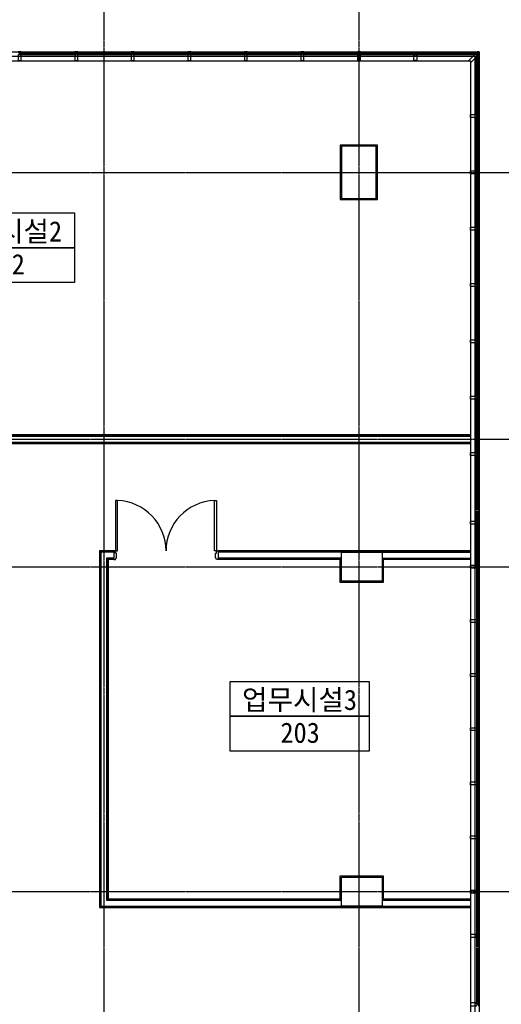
# Model space of a CAD drawing. Header units: millimetres. Extents: x 3445018 to 4174071, y -6064565 to -5122887.
# Tile 187 of 192: x 3887984 to 3896291, y -5236456 to -5219481. Entities that reach past the tile are written whole.
import ezdxf
from ezdxf.enums import TextEntityAlignment as Align

# ---------------------------------------------------------------- set-up
doc = ezdxf.new("R2010")
doc.units = ezdxf.units.MM
doc.header["$MEASUREMENT"] = 0
doc.linetypes.add('CEN', pattern=[66, 60, -2, 2, -2])
for name, color, linetype in [('CEN', 13, 'CEN'), ('DO', 7, 'CONTINUOUS'), ('door', 4, 'CONTINUOUS'), ('FIN', 6, 'CONTINUOUS'), ('RBO', 1, 'CONTINUOUS'), ('TE2', 2, 'CONTINUOUS'), ('WA1', 2, 'CONTINUOUS'), ('WA3', 7, 'CONTINUOUS'), ('WIN1', 4, 'CONTINUOUS'), ('WIN2', 9, 'CONTINUOUS')]:
    doc.layers.add(name, color=color, linetype=linetype)
doc.styles.add('돋움체', font='txt')

# ---------------------------------------------------------------- blocks, each defined once
blk = doc.blocks.new('D_1800(148)')
at = {"layer": 'DO'}
for points in [[(105219, -2071763), (105219, -2071831), (105204, -2071831), (105204, -2071871), (105174, -2071871), (105174, -2071723), (105204, -2071723), (105219, -2071763)], [(106929, -2071763), (106929, -2071831), (106944, -2071831), (106944, -2071871), (106974, -2071871), (106974, -2071723), (106944, -2071723), (106929, -2071763)]]:
    blk.add_lwpolyline(points, dxfattribs=at)
for points in [[(105204, -2071871), (105239, -2071871), (105239, -2072741), (105204, -2072741)], [(106944, -2071871), (106909, -2071871), (106909, -2072741), (106944, -2072741)]]:
    blk.add_lwpolyline(points, close=True, dxfattribs=at)
for centre, start, end in [((105204, -2071871), 272.3056, 0), ((106944, -2071871), 180, 267.6944)]:
    blk.add_arc(centre, 870, start, end, dxfattribs=at)
blk = doc.blocks.new('CW-1')
at = {"layer": 'door'}
for points in [[(704860, -1026992), (704879, -1026992), (704879, -1026980), (704829, -1026980), (704829, -1026992), (704848, -1026992)], [(704848, -1027028), (704829, -1027028), (704829, -1027130), (704879, -1027130), (704879, -1027028), (704860, -1027028)], [(704848, -1026992), (704848, -1027028)], [(704860, -1026992), (704860, -1027028)]]:
    blk.add_lwpolyline(points, dxfattribs=at)

msp = doc.modelspace()

# ---------------------------------------------------------------- linework, layer by layer
at = {"layer": 'CEN'}
for p, q in [((3889434.289, -5205977.477), (3889434.289, -5250325.917)), ((3893834.289, -5205977.477), (3893834.289, -5250325.917)), ((3853298.874, -5222112.953), (3904157.54, -5222112.953)), ((3853298.874, -5226712.953), (3904157.54, -5226712.953)), ((3853298.874, -5228912.953), (3904157.54, -5228912.953)), ((3853298.874, -5234512.953), (3904157.54, -5234512.953))]:
    msp.add_line(p, q, dxfattribs=at)
at = {"layer": 'FIN', "ltscale": 1000}
for p, q in [((3886034.289, -5226774.953), (3895759.289, -5226774.953)), ((3886034.289, -5226786.953), (3895759.289, -5226786.953))]:
    msp.add_line(p, q, dxfattribs=at)
msp.add_lwpolyline([(3893514.289, -5222582.953), (3894154.289, -5222582.953), (3894154.289, -5221642.953), (3893514.289, -5221642.953)], close=True, dxfattribs=at)
for points in [[(3895759.289, -5226638.953), (3886034.289, -5226638.953)], [(3895759.289, -5226650.953), (3886034.289, -5226650.953)], [(3889608.289, -5228638.953), (3889360.289, -5228638.953), (3889360.289, -5234786.953), (3895759.289, -5234786.953)], [(3889608.289, -5228650.953), (3889372.289, -5228650.953), (3889372.289, -5234774.953), (3895759.289, -5234774.953)], [(3889608.289, -5228774.953), (3889496.289, -5228774.953), (3889496.289, -5234650.953), (3893534.289, -5234650.953)], [(3895759.289, -5228638.953), (3891408.289, -5228638.953)], [(3895759.289, -5228650.953), (3891408.289, -5228650.953)], [(3893534.289, -5228774.953), (3891408.289, -5228774.953)], [(3895759.289, -5228774.953), (3894234.289, -5228774.953)], [(3889608.289, -5228786.953), (3889508.289, -5228786.953), (3889508.289, -5234638.953), (3893534.289, -5234638.953)], [(3893534.289, -5228786.953), (3891408.289, -5228786.953)], [(3894254.289, -5228786.953), (3894254.289, -5229182.953), (3893514.289, -5229182.953), (3893514.289, -5228786.953)], [(3895759.289, -5228786.953), (3894234.289, -5228786.953)], [(3893514.289, -5234638.953), (3893514.289, -5234242.953), (3894254.289, -5234242.953), (3894254.289, -5234638.953)], [(3894234.289, -5234638.953), (3895759.289, -5234638.953)], [(3894234.289, -5234650.953), (3895759.289, -5234650.953)]]:
    msp.add_lwpolyline(points, dxfattribs=at)
at = {"layer": 'RBO'}
for points in [[(3886528.325, -5223413.453), (3886528.325, -5222813.453), (3888928.325, -5222813.453), (3888928.325, -5223413.453)], [(3886528.325, -5224013.453), (3886528.325, -5223413.453), (3888928.325, -5223413.453), (3888928.325, -5224013.453)], [(3891614.801, -5231489.375), (3891614.801, -5230889.375), (3894014.801, -5230889.375), (3894014.801, -5231489.375)], [(3891614.801, -5232089.375), (3891614.801, -5231489.375), (3894014.801, -5231489.375), (3894014.801, -5232089.375)]]:
    msp.add_lwpolyline(points, close=True, dxfattribs=at)
at = {"layer": 'WA1'}
for points in [[(3893534.289, -5222562.953), (3894134.289, -5222562.953), (3894134.289, -5221662.953), (3893534.289, -5221662.953)], [(3894234.289, -5228662.953), (3894234.289, -5229162.953), (3893534.289, -5229162.953), (3893534.289, -5228662.953)], [(3894234.289, -5234262.953), (3894234.289, -5234762.953), (3893534.289, -5234762.953), (3893534.289, -5234262.953)]]:
    msp.add_lwpolyline(points, close=True, dxfattribs=at)
at = {"layer": 'WA3', "ltscale": 1000}
for p, q in [((3886034.289, -5226662.953), (3895759.289, -5226662.953)), ((3886034.289, -5226762.953), (3895759.289, -5226762.953)), ((3894234.289, -5228662.953), (3895759.289, -5228662.953)), ((3894234.289, -5228762.953), (3895759.289, -5228762.953)), ((3894234.289, -5234662.953), (3895759.289, -5234662.953)), ((3894234.289, -5234762.953), (3895759.289, -5234762.953))]:
    msp.add_line(p, q, dxfattribs=at)
for points in [[(3889608.289, -5228662.953), (3889384.289, -5228662.953), (3889384.289, -5234762.953), (3893534.289, -5234762.953)], [(3889608.289, -5228762.953), (3889484.289, -5228762.953), (3889484.289, -5234662.953), (3893534.289, -5234662.953)], [(3893534.289, -5228662.953), (3891408.289, -5228662.953)], [(3893534.289, -5228762.953), (3891408.289, -5228762.953)]]:
    msp.add_lwpolyline(points, dxfattribs=at)
at = {"layer": 'WIN1', "ltscale": 1000}
for p, q in [((3887990.289, -5220049.953), (3888953.289, -5220049.953)), ((3888953.289, -5220067.953), (3887990.289, -5220067.953)), ((3888953.289, -5220085.953), (3887990.289, -5220085.953)), ((3888965.289, -5220049.953), (3889928.289, -5220049.953)), ((3889928.289, -5220067.953), (3888965.289, -5220067.953)), ((3889928.289, -5220085.953), (3888965.289, -5220085.953)), ((3889940.289, -5220049.953), (3890903.289, -5220049.953)), ((3890903.289, -5220067.953), (3889940.289, -5220067.953)), ((3890903.289, -5220085.953), (3889940.289, -5220085.953)), ((3890915.289, -5220049.953), (3891878.289, -5220049.953)), ((3891878.289, -5220067.953), (3890915.289, -5220067.953)), ((3891878.289, -5220085.953), (3890915.289, -5220085.953)), ((3891890.289, -5220049.953), (3892853.289, -5220049.953)), ((3892853.289, -5220067.953), (3891890.289, -5220067.953)), ((3892853.289, -5220085.953), (3891890.289, -5220085.953)), ((3892865.289, -5220049.953), (3893828.289, -5220049.953)), ((3893828.289, -5220067.953), (3892865.289, -5220067.953)), ((3893828.289, -5220085.953), (3892865.289, -5220085.953)), ((3893840.289, -5220049.953), (3894803.289, -5220049.953)), ((3894803.289, -5220067.953), (3893840.289, -5220067.953)), ((3894803.289, -5220085.953), (3893840.289, -5220085.953)), ((3894815.289, -5220049.953), (3895888.804, -5220049.953)), ((3895870.804, -5220067.953), (3894815.289, -5220067.953)), ((3895852.804, -5220085.953), (3894815.289, -5220085.953)), ((3895861.287, -5221135.524), (3895861.29, -5220121.308)), ((3895879.287, -5221135.524), (3895879.29, -5220076.438)), ((3895897.29, -5220085.308), (3895897.287, -5221135.524)), ((3895861.287, -5222106.953), (3895861.289, -5221147.524)), ((3895879.287, -5222106.953), (3895879.289, -5221147.524)), ((3895897.289, -5221147.524), (3895897.287, -5222106.953)), ((3895861.287, -5223078.381), (3895861.289, -5222118.953)), ((3895879.287, -5223078.381), (3895879.289, -5222118.953)), ((3895897.289, -5222118.953), (3895897.287, -5223078.381)), ((3895861.287, -5224049.81), (3895861.289, -5223090.381)), ((3895879.287, -5224049.81), (3895879.289, -5223090.381)), ((3895897.289, -5223090.381), (3895897.287, -5224049.81)), ((3895861.287, -5225021.238), (3895861.289, -5224061.81)), ((3895879.287, -5225021.238), (3895879.289, -5224061.81)), ((3895897.289, -5224061.81), (3895897.287, -5225021.239)), ((3895861.287, -5225992.667), (3895861.289, -5225033.238)), ((3895879.287, -5225992.667), (3895879.289, -5225033.238)), ((3895897.289, -5225033.239), (3895897.287, -5225992.667)), ((3895861.287, -5226964.096), (3895861.289, -5226004.667)), ((3895879.287, -5226964.096), (3895879.289, -5226004.667)), ((3895897.289, -5226004.667), (3895897.287, -5226964.096)), ((3895861.287, -5227935.524), (3895861.289, -5226976.096)), ((3895879.287, -5227935.524), (3895879.289, -5226976.096)), ((3895897.289, -5226976.096), (3895897.287, -5227935.524)), ((3895861.287, -5228906.953), (3895861.289, -5227947.524)), ((3895879.287, -5228906.953), (3895879.289, -5227947.524)), ((3895897.289, -5227947.524), (3895897.287, -5228906.953)), ((3895861.289, -5228918.953), (3895861.289, -5229840.286)), ((3895879.289, -5228918.953), (3895879.289, -5229840.286)), ((3895897.289, -5229840.286), (3895897.289, -5228918.953)), ((3895861.289, -5229852.286), (3895861.289, -5230773.62)), ((3895879.289, -5229852.286), (3895879.289, -5230773.62)), ((3895897.289, -5230773.619), (3895897.289, -5229852.286)), ((3895861.289, -5230785.62), (3895861.289, -5231706.953)), ((3895879.289, -5230785.62), (3895879.289, -5231706.953)), ((3895897.289, -5231706.953), (3895897.289, -5230785.619)), ((3895861.289, -5231718.953), (3895861.289, -5232640.286)), ((3895879.289, -5231718.953), (3895879.289, -5232640.286)), ((3895897.289, -5232640.286), (3895897.289, -5231718.953)), ((3895861.289, -5232652.286), (3895861.289, -5233573.62)), ((3895879.289, -5232652.286), (3895879.289, -5233573.62)), ((3895897.289, -5233573.619), (3895897.289, -5232652.286)), ((3895861.289, -5233585.62), (3895861.289, -5234506.953)), ((3895879.289, -5233585.62), (3895879.289, -5234506.953)), ((3895897.289, -5234506.953), (3895897.289, -5233585.619)), ((3895861.287, -5234518.953), (3895861.289, -5235478.381)), ((3895879.287, -5234518.953), (3895879.289, -5235478.381)), ((3895897.289, -5235478.381), (3895897.287, -5234518.953)), ((3895861.287, -5235490.381), (3895861.289, -5236449.81)), ((3895879.287, -5235490.381), (3895879.289, -5236449.81)), ((3895897.289, -5236449.81), (3895897.287, -5235490.381))]:
    msp.add_line(p, q, dxfattribs=at)
msp.add_lwpolyline([(3895909.289, -5220073.308), (3895909.289, -5220037.953), (3895873.934, -5220037.953), (3895861.934, -5220049.953), (3895888.804, -5220049.953), (3895852.804, -5220085.953), (3895825.934, -5220085.953), (3895723.934, -5220187.953), (3895759.289, -5220187.953), (3895759.289, -5220223.308), (3895861.289, -5220121.308), (3895861.289, -5220094.438), (3895897.289, -5220058.438), (3895897.289, -5220085.308), (3895909.289, -5220073.308)], dxfattribs=at)
at = {"layer": 'WIN2', "ltscale": 1000}
for points in [[(3860559.289, -5220037.953), (3895909.289, -5220037.953), (3895909.289, -5243387.953), (3860559.289, -5243387.953)], [(3860634.289, -5220112.953), (3895834.289, -5220112.953), (3895834.289, -5243312.953), (3860634.289, -5243312.953)], [(3860709.289, -5220187.953), (3895759.289, -5220187.953), (3895759.289, -5243237.953), (3860709.289, -5243237.953)]]:
    msp.add_lwpolyline(points, close=True, dxfattribs=at)

# ---------------------------------------------------------------- block references
at = {"layer": 'DO', "rotation": 180}
msp.add_blockref('D_1800(148)', (3996582.303, -7300510.261), dxfattribs=at)
at = {"layer": 'WIN1'}
for p in [(3183130.727, -4193057.805), (3184105.727, -4193057.805), (3185080.727, -4193057.805), (3186055.727, -4193057.805), (3187030.727, -4193057.805), (3188005.727, -4193057.805), (3188980.727, -4193057.805)]:
    msp.add_blockref('CW-1', p, dxfattribs=at)
at = {"layer": 'WIN1', "xscale": -1}
msp.add_blockref('CW-1', (4599662.851, -4193057.805), dxfattribs=at)
for p, rotation in [((4922889.437, -5925995.086), 270.0000000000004), ((4922889.437, -5926966.515), 270), ((4922889.437, -5927937.943), 270), ((4922889.437, -5928909.372), 270), ((4922889.437, -5929880.801), 270), ((4922889.437, -5930852.229), 270), ((4922889.437, -5931823.658), 270), ((4922889.437, -5933005.259), 270), ((4922889.437, -5933766.515), 270), ((4922889.437, -5934699.848), 270), ((4922889.437, -5935633.181), 270), ((4922889.437, -5936566.515), 270), ((4922889.437, -5937499.848), 270), ((4922889.437, -5938433.181), 270), ((4922889.437, -5939366.515), 270)]:
    msp.add_blockref('CW-1', p, dxfattribs=dict(at, rotation=rotation))
at = {"layer": 'WIN1', "rotation": 270}
for p in [(4922889.437, -4530420.647), (4922889.437, -4531602.248)]:
    msp.add_blockref('CW-1', p, dxfattribs=at)

# ---------------------------------------------------------------- texts
at = {"layer": 'TE2', "style": '돋움체'}
for s, p in [('업무시설2', (3887724.194, -5223127.289)), ('202', (3887734.617, -5223699.931)), ('업무시설3', (3892810.67, -5231203.211)), ('203', (3892821.093, -5231775.853))]:
    msp.add_text(s, height=350, dxfattribs=at).set_placement(p, align=Align.MIDDLE)

doc.saveas('drawing.dxf')
